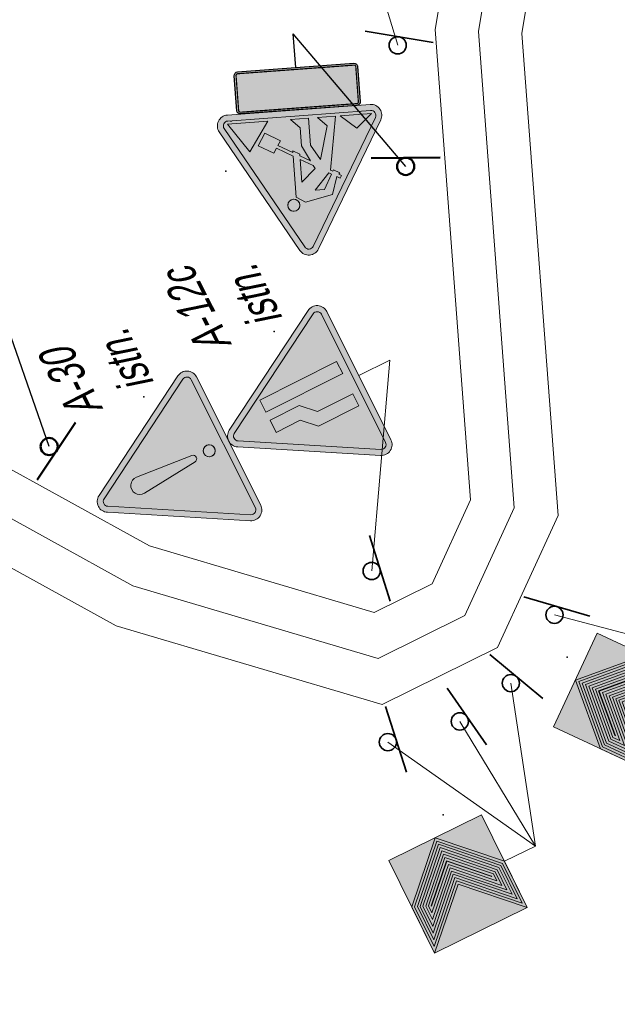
# Model space of a CAD drawing. Header units: metres. Extents: x 7599202 to 7605200, y 5484926 to 5487717.
# Tile 13 of 19: x 7603732 to 7603801, y 5485292 to 5485407. Entities that reach past the tile are written whole.
import ezdxf
from ezdxf.lldxf.tags import DXFTag

# ---------------------------------------------------------------- set-up
doc = ezdxf.new("R2010")
doc.units = ezdxf.units.M
doc.header["$MEASUREMENT"] = 0
doc.layers.get('0').update_dxf_attribs({"linetype": 'CONTINUOUS', "lineweight": 18})
doc.layers.add('0O', color=7, linetype='CONTINUOUS', lineweight=18)
doc.layers.add('0P', color=7, linetype='CONTINUOUS', lineweight=35)
doc.layers.add('_0', color=7, linetype='CONTINUOUS')
doc.layers.add('Znaki', color=7, linetype='CONTINUOUS')
doc.styles.get("Standard").update_dxf_attribs({"font": 'IC-isocp.shx', "width": 0.75, "oblique": 15})
tags = doc.linetypes.add('DASHDOT', pattern=[1, 0.5, -0.25, 0, -0.25]).pattern_tags.tags
tags[10:11] = [DXFTag(74, 4), DXFTag(75, 0), DXFTag(340, '0'), DXFTag(46, 1.0), DXFTag(50, 0.0), DXFTag(44, 0.0), DXFTag(45, 0.0)]
tags[8:9] = [DXFTag(74, 4), DXFTag(75, 0), DXFTag(340, '0'), DXFTag(46, 1.0), DXFTag(50, 0.0), DXFTag(44, 0.0), DXFTag(45, 0.0)]
tags[6:7] = [DXFTag(74, 4), DXFTag(75, 0), DXFTag(340, '0'), DXFTag(46, 1.0), DXFTag(50, 0.0), DXFTag(44, 0.0), DXFTag(45, 0.0)]
tags[4:5] = [DXFTag(74, 4), DXFTag(75, 0), DXFTag(340, '0'), DXFTag(46, 1.0), DXFTag(50, 0.0), DXFTag(44, 0.0), DXFTag(45, 0.0)]

# ---------------------------------------------------------------- blocks, each defined once
blk = doc.blocks.new('A014')
h = blk.add_hatch(color=1)
h.dxf.hatch_style = 1
edge = h.paths.add_edge_path()
edge.add_line((-4.159, 0), (4.159, 0))
edge.add_arc((4.159, 0.63), 0.63, 270, 390)
edge.add_line((4.704, 0.945), (0.546, 8.148))
edge.add_arc((0, 7.833), 0.63, 30, 150)
edge.add_line((-0.546, 8.148), (-4.704, 0.945))
edge.add_arc((-4.159, 0.63), 0.63, 150, 270)
edge = h.paths.add_edge_path(flags=16)
edge.add_line((-4.159, 0.35), (4.159, 0.35))
edge.add_arc((4.159, 0.63), 0.28, 270, 390)
edge.add_line((4.401, 0.77), (0.242, 7.973))
edge.add_arc((0, 7.833), 0.28, 30, 150)
edge.add_line((-0.242, 7.973), (-4.401, 0.77))
edge.add_arc((-4.159, 0.63), 0.28, 150, 270)
h = blk.add_hatch(color=2)
h.dxf.hatch_style = 1
edge = h.paths.add_edge_path()
edge.add_line((-4.159, 0.35), (4.159, 0.35))
edge.add_arc((4.159, 0.63), 0.28, 270, 390)
edge.add_line((4.401, 0.77), (0.242, 7.973))
edge.add_arc((0, 7.833), 0.28, 30, 150)
edge.add_line((-0.242, 7.973), (-4.401, 0.77))
edge.add_arc((-4.159, 0.63), 0.28, 150, 270)
h.paths.add_polyline_path([(0.131, 4.2), (0.131, 2.879), (-0.593, 3.287), (-0.687, 3.473)], flags=0)
h.paths.add_polyline_path([(-1.475, 3.783), (-1.616, 3.862), (-1.145, 4.725), (-0.606, 4.725)], flags=0)
edge = h.paths.add_edge_path(flags=16)
edge.add_arc((0.7, 5.512), 0.35, 0, 180)
edge.add_arc((0.7, 5.512), 0.35, 180, 360)
h.paths.add_polyline_path([(0.525, 5.053), (0, 5.381), (-1.597, 5.049), (-1.911, 4.028), (-2.1, 4.134), (-2.186, 3.982), (-2.037, 3.898), (-2.1, 3.833), (-1.742, 3.632), (-1.7, 3.709), (-1.581, 3.641), (-2.1, 0.525), (-1.05, 0.525), (-1.575, 1.05), (-1.05, 2.975), (-0.525, 2.1), (-0.525, 0.525), (0.525, 0.525), (0, 1.05), (0, 2.1), (-0.454, 3.008), (0.131, 2.679), (0.131, 2.578), (0.525, 2.357), (0.525, 2.457), (1.37, 1.982), (1.202, 1.713), (2.072, 1.216), (2.508, 1.913), (1.638, 2.41), (1.463, 2.13), (0.525, 2.658)], flags=16)
h.paths.add_polyline_path([(3.019, 2.231), (1.837, 0.525), (4.2, 0.525)], flags=16)
h.paths.add_polyline_path([(-3.281, 1.312), (-4.2, 0.525), (-2.363, 0.525)], flags=16)
h = blk.add_hatch(color=7)
h.dxf.hatch_style = 1
edge = h.paths.add_edge_path()
edge.add_arc((0.7, 5.512), 0.35, 0, 180)
edge.add_arc((0.7, 5.512), 0.35, 180, 360)
h.paths.add_polyline_path([(0.525, 5.053), (0, 5.381), (-1.597, 5.049), (-1.911, 4.028), (-2.1, 4.134), (-2.186, 3.982), (-2.037, 3.898), (-2.1, 3.833), (-1.742, 3.632), (-1.7, 3.709), (-1.581, 3.641), (-2.1, 0.525), (-1.05, 0.525), (-1.575, 1.05), (-1.05, 2.975), (-0.525, 2.1), (-0.525, 0.525), (0.525, 0.525), (0, 1.05), (0, 2.1), (-0.454, 3.008), (0.131, 2.679), (0.131, 2.578), (0.525, 2.357), (0.525, 2.457), (1.37, 1.982), (1.202, 1.713), (2.072, 1.216), (2.508, 1.913), (1.638, 2.41), (1.463, 2.13), (0.525, 2.658)])
h.paths.add_polyline_path([(3.019, 2.231), (1.837, 0.525), (4.2, 0.525)])
h.paths.add_polyline_path([(-3.281, 1.312), (-4.2, 0.525), (-2.363, 0.525)])
h.paths.add_polyline_path([(-1.475, 3.783), (-1.616, 3.862), (-1.145, 4.725), (-0.606, 4.725)], flags=16)
h.paths.add_polyline_path([(0.131, 4.2), (0.131, 2.879), (-0.593, 3.287), (-0.687, 3.473)], flags=16)
h = blk.add_hatch(color=2)
h.dxf.hatch_style = 1
h.paths.add_polyline_path([(-1.475, 3.783), (-1.616, 3.862), (-1.145, 4.725), (-0.606, 4.725)])
h.paths.add_polyline_path([(0.131, 4.2), (0.131, 2.879), (-0.593, 3.287), (-0.687, 3.473)])
at = {"color": 1, "elevation": 2}
blk.add_lwpolyline([(-4.159, 0), (4.159, 0, 0.57735), (4.704, 0.945), (0.546, 8.148, 0.57735), (-0.546, 8.148), (-4.704, 0.945, 0.57735)], format="xyb", close=True, dxfattribs=at)
at = {"color": 2, "elevation": 2}
for points in [[(-4.159, 0.35), (4.159, 0.35, 0.57735), (4.401, 0.77), (0.242, 7.973, 0.57735), (-0.242, 7.973), (-4.401, 0.77, 0.57735)], [(1.05, 5.512, -1), (0.35, 5.512, -1)]]:
    blk.add_lwpolyline(points, format="xyb", close=True, dxfattribs=at)
at = {"color": 7, "elevation": 2}
blk.add_lwpolyline([(1.05, 5.512, 1), (0.35, 5.512, 1)], format="xyb", close=True, dxfattribs=at)
for points in [[(-2.037, 3.898), (-2.186, 3.982), (-2.1, 4.134), (-1.911, 4.028), (-1.597, 5.049), (0, 5.381), (0.525, 5.053), (0.525, 2.658), (1.463, 2.13), (1.638, 2.41), (2.508, 1.913), (2.072, 1.216), (1.202, 1.713), (1.37, 1.982), (0.525, 2.457), (0.525, 2.357), (0.131, 2.578), (0.131, 2.679), (-0.454, 3.008), (0, 2.1), (0, 1.05), (0.525, 0.525), (-0.525, 0.525), (-0.525, 2.1), (-1.05, 2.975), (-1.575, 1.05), (-1.05, 0.525), (-2.1, 0.525), (-1.581, 3.641), (-1.7, 3.709), (-1.742, 3.632), (-2.1, 3.833)], [(0.525, 5.053), (0, 5.381), (-1.597, 5.049), (-1.911, 4.028), (-2.1, 4.134), (-2.186, 3.982), (-2.037, 3.898), (-2.1, 3.833), (-1.742, 3.632), (-1.7, 3.709), (-1.581, 3.641), (-2.1, 0.525), (-1.05, 0.525), (-1.575, 1.05), (-1.05, 2.975), (-0.525, 2.1), (-0.525, 0.525), (0.525, 0.525), (0, 1.05), (0, 2.1), (-0.454, 3.008), (0.131, 2.679), (0.131, 2.578), (0.525, 2.357), (0.525, 2.457), (1.37, 1.982), (1.202, 1.713), (2.072, 1.216), (2.508, 1.913), (1.638, 2.41), (1.463, 2.13), (0.525, 2.658)], [(-1.475, 3.783), (-0.606, 4.725), (-1.145, 4.725), (-1.616, 3.862)], [(-1.475, 3.783), (-1.616, 3.862), (-1.145, 4.725), (-0.606, 4.725)], [(-0.687, 3.473), (0.131, 4.2), (0.131, 2.879), (-0.593, 3.287)], [(0.131, 4.2), (0.131, 2.879), (-0.593, 3.287), (-0.687, 3.473)], [(1.837, 0.525), (3.019, 2.231), (4.2, 0.525)], [(3.019, 2.231), (1.837, 0.525), (4.2, 0.525)], [(-4.2, 0.525), (-3.281, 1.312), (-2.363, 0.525)], [(-3.281, 1.312), (-4.2, 0.525), (-2.363, 0.525)]]:
    blk.add_lwpolyline(points, close=True, dxfattribs=at)
at = {"color": 2, "elevation": 2}
for points in [[(0, 5.381), (0.525, 5.053), (0.525, 2.658), (1.463, 2.13), (1.638, 2.41), (2.508, 1.913), (2.072, 1.216), (1.202, 1.713), (1.37, 1.982), (0.525, 2.457), (0.525, 2.357), (0.131, 2.578), (0.131, 2.679), (-0.454, 3.008), (0, 2.1), (0, 1.05), (0.525, 0.525), (-0.525, 0.525), (-0.525, 2.1), (-1.05, 2.975), (-1.575, 1.05), (-1.05, 0.525), (-2.1, 0.525), (-1.581, 3.641), (-1.7, 3.709), (-1.742, 3.632), (-2.1, 3.833), (-2.037, 3.898), (-2.186, 3.982), (-2.1, 4.134), (-1.911, 4.028), (-1.597, 5.049)], [(-0.606, 4.725), (-1.475, 3.783), (-1.616, 3.862), (-1.145, 4.725)], [(0.131, 4.2), (0.131, 2.879), (-0.593, 3.287), (-0.687, 3.473)], [(3.019, 2.231), (4.2, 0.525), (1.837, 0.525)], [(-3.281, 1.312), (-2.363, 0.525), (-4.2, 0.525)]]:
    blk.add_lwpolyline(points, close=True, dxfattribs=at)
at = {"color": 7}
blk.add_circle((0.7, 5.512, 2), 0.35, dxfattribs=at)
blk = doc.blocks.new('A-14')
at = {"layer": '_0'}
blk.add_point((4.5, 3.25, 2), dxfattribs=at)
blk.add_blockref('A014', (0, 0))
blk = doc.blocks.new('U03AP')
h = blk.add_hatch(color=1)
h.dxf.hatch_style = 2
h.paths.add_polyline_path([(-3, 6), (0, 3), (-3, 0), (0, 0), (3, 3), (0, 6)])
h.paths.add_polyline_path([(-0.062, 5.85), (2.788, 3), (-0.062, 0.15), (-2.638, 0.15), (0.212, 3), (-2.638, 5.85)], flags=16)
h.paths.add_polyline_path([(-0.124, 5.7), (2.576, 3), (-0.124, 0.3), (-2.276, 0.3), (0.424, 3), (-2.276, 5.7)], flags=0)
h.paths.add_polyline_path([(-0.186, 5.55), (2.364, 3), (-0.186, 0.45), (-1.914, 0.45), (0.636, 3), (-1.914, 5.55)], flags=0)
h.paths.add_polyline_path([(-0.249, 5.4), (2.151, 3), (-0.249, 0.6), (-1.551, 0.6), (0.849, 3), (-1.551, 5.4)], flags=0)
h.paths.add_polyline_path([(-0.311, 5.25), (1.939, 3), (-0.311, 0.75), (-1.189, 0.75), (1.061, 3), (-1.189, 5.25)], flags=0)
h.paths.add_polyline_path([(-0.373, 5.1), (1.727, 3), (-0.373, 0.9), (-0.827, 0.9), (1.273, 3), (-0.827, 5.1)], flags=0)
h.paths.add_polyline_path([(-0.435, 4.95), (1.515, 3), (-0.435, 1.05), (-0.465, 1.05), (1.485, 3), (-0.465, 4.95)], flags=0)
h = blk.add_hatch(color=9)
h.dxf.hatch_style = 2
h.paths.add_polyline_path([(-3, 6), (-3, 0), (0, 3)])
h.paths.add_polyline_path([(3, 3), (3, 6), (0, 6)])
h.paths.add_polyline_path([(0, 0), (3, 0), (3, 3)])
at = {"color": 1, "elevation": 2}
for points in [[(0, 0), (3, 3), (0, 6), (-3, 6), (0, 3), (-3, 0)], [(3, 0), (-3, 0), (-3, 6), (3, 6)], [(-0.062, 0.15), (2.788, 3), (-0.062, 5.85), (-2.638, 5.85), (0.212, 3), (-2.638, 0.15)], [(-0.124, 0.3), (2.576, 3), (-0.124, 5.7), (-2.276, 5.7), (0.424, 3), (-2.276, 0.3)], [(-0.186, 0.45), (2.364, 3), (-0.186, 5.55), (-1.914, 5.55), (0.636, 3), (-1.914, 0.45)], [(-0.249, 0.6), (2.151, 3), (-0.249, 5.4), (-1.551, 5.4), (0.849, 3), (-1.551, 0.6)], [(-0.311, 0.75), (1.939, 3), (-0.311, 5.25), (-1.189, 5.25), (1.061, 3), (-1.189, 0.75)], [(-0.373, 0.9), (1.727, 3), (-0.373, 5.1), (-0.827, 5.1), (1.273, 3), (-0.827, 0.9)], [(-0.435, 1.05), (1.515, 3), (-0.435, 4.95), (-0.465, 4.95), (1.485, 3), (-0.465, 1.05)]]:
    blk.add_lwpolyline(points, close=True, dxfattribs=at)
blk = doc.blocks.new('U3aP')
at = {"layer": '_0'}
blk.add_point((4, 2, 2), dxfattribs=at)
blk.add_blockref('U03AP', (0, 0))
blk = doc.blocks.new('U-3cP')
at = {"linetype": 'Continuous'}
h = blk.add_hatch(color=9, dxfattribs=at)
h.dxf.hatch_style = 1
h.paths.add_polyline_path([(7599735.513, 5488086.084), (7599735.513, 5488091.884), (7599735.613, 5488091.884), (7599735.613, 5488086.084)])
h = blk.add_hatch(color=9, dxfattribs=at)
h.dxf.hatch_style = 1
h.paths.add_polyline_path([(7599741.513, 5488086.084), (7599741.513, 5488091.884), (7599741.613, 5488091.884), (7599741.613, 5488086.084)])
for p in [(7599732.563, 5488085.984, -4), (7599738.563, 5488085.984, -4), (7599744.563, 5488085.984, -4)]:
    blk.add_blockref('U3aP', p, dxfattribs=at)
blk = doc.blocks.new('A030')
h = blk.add_hatch(color=1)
h.dxf.hatch_style = 1
edge = h.paths.add_edge_path()
edge.add_line((-4.159, 0), (4.159, 0))
edge.add_arc((4.159, 0.63), 0.63, 270, 390)
edge.add_line((4.704, 0.945), (0.546, 8.148))
edge.add_arc((0, 7.833), 0.63, 30, 150)
edge.add_line((-0.546, 8.148), (-4.704, 0.945))
edge.add_arc((-4.159, 0.63), 0.63, 150, 270)
edge = h.paths.add_edge_path(flags=16)
edge.add_line((-4.159, 0.35), (4.159, 0.35))
edge.add_arc((4.159, 0.63), 0.28, 270, 390)
edge.add_line((4.401, 0.77), (0.242, 7.973))
edge.add_arc((0, 7.833), 0.28, 30, 150)
edge.add_line((-0.242, 7.973), (-4.401, 0.77))
edge.add_arc((-4.159, 0.63), 0.28, 150, 270)
h = blk.add_hatch(color=2)
h.dxf.hatch_style = 1
edge = h.paths.add_edge_path()
edge.add_line((-4.159, 0.35), (4.159, 0.35))
edge.add_arc((4.159, 0.63), 0.28, 270, 390)
edge.add_line((4.401, 0.77), (0.242, 7.973))
edge.add_arc((0, 7.833), 0.28, 30, 150)
edge.add_line((-0.242, 7.973), (-4.401, 0.77))
edge.add_arc((-4.159, 0.63), 0.28, 150, 270)
edge = h.paths.add_edge_path(flags=16)
edge.add_arc((0, 5.775), 0.525, 354.7841, 545.2159)
edge.add_line((-0.523, 5.727), (-0.209, 2.291))
edge.add_arc((0, 2.31), 0.21, 185.2159, 354.7841)
edge.add_line((0.209, 2.291), (0.523, 5.727))
edge = h.paths.add_edge_path(flags=16)
edge.add_arc((0, 1.26), 0.35, 180, 360)
edge.add_arc((0, 1.26), 0.35, 0, 180)
h = blk.add_hatch(color=7)
h.dxf.hatch_style = 1
edge = h.paths.add_edge_path()
edge.add_arc((0, 5.775), 0.525, 354.7841, 545.2159)
edge.add_line((-0.523, 5.727), (-0.209, 2.291))
edge.add_arc((0, 2.31), 0.21, 185.2159, 354.7841)
edge.add_line((0.209, 2.291), (0.523, 5.727))
edge = h.paths.add_edge_path()
edge.add_arc((0, 1.26), 0.35, 180, 360)
edge.add_arc((0, 1.26), 0.35, 0, 180)
at = {"color": 1, "elevation": 2}
blk.add_lwpolyline([(-4.159, 0), (4.159, 0, 0.57735), (4.704, 0.945), (0.546, 8.148, 0.57735), (-0.546, 8.148), (-4.704, 0.945, 0.57735)], format="xyb", close=True, dxfattribs=at)
at = {"color": 2, "elevation": 2}
for points in [[(-4.159, 0.35), (4.159, 0.35, 0.57735), (4.401, 0.77), (0.242, 7.973, 0.57735), (-0.242, 7.973), (-4.401, 0.77, 0.57735)], [(0.523, 5.727), (0.209, 2.291, -0.912871), (-0.209, 2.291), (-0.523, 5.727, -1.095445)], [(0.35, 1.26, -1), (-0.35, 1.26, -1)]]:
    blk.add_lwpolyline(points, format="xyb", close=True, dxfattribs=at)
at = {"color": 7, "elevation": 2}
for points in [[(0.209, 2.291), (0.523, 5.727, 1.095445), (-0.523, 5.727), (-0.209, 2.291, 0.912871)], [(0.523, 5.727, 1.095445), (-0.523, 5.727), (-0.209, 2.291, 0.912871), (0.209, 2.291)], [(-0.35, 1.26, 1), (0.35, 1.26, 1)]]:
    blk.add_lwpolyline(points, format="xyb", close=True, dxfattribs=at)
at = {"color": 7}
blk.add_circle((0, 1.26, 2), 0.35, dxfattribs=at)
blk = doc.blocks.new('A-30')
at = {"layer": '_0'}
blk.add_point((4.5, 3.25, 2), dxfattribs=at)
blk.add_blockref('A030', (0, 0))
blk = doc.blocks.new('A012c')
h = blk.add_hatch(color=1)
h.dxf.hatch_style = 1
edge = h.paths.add_edge_path()
edge.add_line((-4.159, 0), (4.159, 0))
edge.add_arc((4.159, 0.63), 0.63, 270, 390)
edge.add_line((4.704, 0.945), (0.546, 8.148))
edge.add_arc((0, 7.833), 0.63, 30, 150)
edge.add_line((-0.546, 8.148), (-4.704, 0.945))
edge.add_arc((-4.159, 0.63), 0.63, 150, 270)
edge = h.paths.add_edge_path(flags=16)
edge.add_line((-4.159, 0.35), (4.159, 0.35))
edge.add_arc((4.159, 0.63), 0.28, 270, 390)
edge.add_line((4.401, 0.77), (0.242, 7.973))
edge.add_arc((0, 7.833), 0.28, 30, 150)
edge.add_line((-0.242, 7.973), (-4.401, 0.77))
edge.add_arc((-4.159, 0.63), 0.28, 150, 270)
h = blk.add_hatch(color=2)
h.dxf.hatch_style = 1
edge = h.paths.add_edge_path()
edge.add_line((-4.159, 0.35), (4.159, 0.35))
edge.add_arc((4.159, 0.63), 0.28, 270, 390)
edge.add_line((4.401, 0.77), (0.242, 7.973))
edge.add_arc((0, 7.833), 0.28, 30, 150)
edge.add_line((-0.242, 7.973), (-4.401, 0.77))
edge.add_arc((-4.159, 0.63), 0.28, 150, 270)
h.paths.add_polyline_path([(0, 3.874), (0, 5.775), (-0.787, 5.775), (-0.787, 4.2), (-1.575, 3.413), (-1.575, 0.788), (-0.787, 0.788), (-0.787, 3.086)], flags=16)
h.paths.add_polyline_path([(1.312, 5.775), (0.525, 5.775), (0.525, 0.788), (1.312, 0.788)], flags=16)
h = blk.add_hatch(color=7)
h.dxf.hatch_style = 1
h.paths.add_polyline_path([(0, 3.874), (0, 5.775), (-0.787, 5.775), (-0.787, 4.2), (-1.575, 3.413), (-1.575, 0.788), (-0.787, 0.788), (-0.787, 3.086)])
h.paths.add_polyline_path([(1.312, 5.775), (0.525, 5.775), (0.525, 0.788), (1.312, 0.788)])
at = {"color": 1, "elevation": 2}
blk.add_lwpolyline([(-4.159, 0), (4.159, 0, 0.57735), (4.704, 0.945), (0.546, 8.148, 0.57735), (-0.546, 8.148), (-4.704, 0.945, 0.57735)], format="xyb", close=True, dxfattribs=at)
at = {"color": 2, "elevation": 2}
blk.add_lwpolyline([(-4.159, 0.35), (4.159, 0.35, 0.57735), (4.401, 0.77), (0.242, 7.973, 0.57735), (-0.242, 7.973), (-4.401, 0.77, 0.57735)], format="xyb", close=True, dxfattribs=at)
at = {"color": 7, "elevation": 2}
for points in [[(0, 5.775), (0, 3.874), (-0.787, 3.086), (-0.787, 0.788), (-1.575, 0.788), (-1.575, 3.413), (-0.787, 4.2), (-0.787, 5.775)], [(0, 3.874), (0, 5.775), (-0.787, 5.775), (-0.787, 4.2), (-1.575, 3.413), (-1.575, 0.788), (-0.787, 0.788), (-0.787, 3.086)], [(0.525, 0.788), (0.525, 5.775), (1.312, 5.775), (1.312, 0.788)], [(1.312, 5.775), (0.525, 5.775), (0.525, 0.788), (1.312, 0.788)]]:
    blk.add_lwpolyline(points, close=True, dxfattribs=at)
at = {"color": 2, "elevation": 2}
for points in [[(0, 5.775), (0, 3.874), (-0.787, 3.086), (-0.787, 0.788), (-1.575, 0.788), (-1.575, 3.413), (-0.787, 4.2), (-0.787, 5.775)], [(0.525, 5.775), (1.312, 5.775), (1.312, 0.788), (0.525, 0.788)]]:
    blk.add_lwpolyline(points, close=True, dxfattribs=at)
blk = doc.blocks.new('A-12c')
at = {"layer": '_0'}
blk.add_point((4.5, 3.25, 2), dxfattribs=at)
blk.add_blockref('A012c', (0, 0))

msp = doc.modelspace()

# ---------------------------------------------------------------- hatches: boundary and pattern name
at = {"layer": 'Znaki'}
h = msp.add_hatch(color=7, dxfattribs=at)
h.paths.add_polyline_path([(7603756.82, 5485400.24), (7603757.12, 5485396.19, 0.414214), (7603757.56, 5485395.81), (7603771.05, 5485396.8, 0.414214), (7603771.44, 5485397.25), (7603771.14, 5485401.3, 0.414214), (7603770.69, 5485401.69), (7603757.2, 5485400.69, 0.414214)])
h.paths.add_polyline_path([(7603757.02, 5485400.26), (7603757.32, 5485396.21, 0.414214), (7603757.55, 5485396.01), (7603771.04, 5485397.01, 0.414214), (7603771.23, 5485397.24), (7603770.93, 5485401.29, 0.414214), (7603770.71, 5485401.48), (7603757.22, 5485400.48, 0.414214)], flags=16)
msp.add_hatch(color=2, dxfattribs=at).paths.add_polyline_path([(7603757.02, 5485400.26), (7603757.32, 5485396.21, 0.414214), (7603757.55, 5485396.01), (7603771.04, 5485397.01, 0.414214), (7603771.23, 5485397.24), (7603770.93, 5485401.29, 0.414214), (7603770.71, 5485401.48), (7603757.22, 5485400.48, 0.414214)])

# ---------------------------------------------------------------- linework, layer by layer
at = {"color": 5, "linetype": 'Continuous'}
for points in [[(7603547.02, 5485563.2), (7603592.45, 5485524.64), (7603624.75, 5485515.46), (7603640.77, 5485504.13), (7603652.11, 5485485.67), (7603661.87, 5485458.2), (7603664.14, 5485432.8), (7603668.74, 5485415.05), (7603677.54, 5485400.85), (7603701.77, 5485375.81), (7603728.1, 5485356.05), (7603746.96, 5485345.65), (7603773.06, 5485337.93), (7603779.8, 5485341.26), (7603784.26, 5485350.99), (7603780.16, 5485405.6), (7603783.85, 5485427.8), (7603792.1, 5485443.49), (7603802.65, 5485455.06), (7603827.21, 5485470.33), (7603861.75, 5485483.24), (7603905.88, 5485495.74), (7603938.89, 5485498.14), (7604010.69, 5485486.23)], [(7603542.53, 5485553.89), (7603587.63, 5485515.61), (7603620.37, 5485506.31), (7603633.33, 5485497.15), (7603643.04, 5485481.33), (7603652.02, 5485456.05), (7603654.26, 5485431.08), (7603659.44, 5485411.08), (7603669.61, 5485394.67), (7603695.13, 5485368.29), (7603722.66, 5485347.63), (7603743.08, 5485336.37), (7603773.98, 5485327.23), (7603787.41, 5485333.87), (7603794.43, 5485349.17), (7603790.23, 5485405.15), (7603793.45, 5485424.57), (7603800.35, 5485437.7), (7603809.11, 5485447.3), (7603831.64, 5485461.31), (7603864.87, 5485473.73), (7603907.62, 5485485.84), (7603938.43, 5485488.08), (7604008.92, 5485476.38)]]:
    msp.add_lwpolyline(points, dxfattribs=at)
at = {"color": 5, "linetype": 'DASHDOT', "ltscale": 10}
msp.add_lwpolyline([(7603540.84, 5485561.89), (7603590.04, 5485520.13), (7603622.56, 5485510.88), (7603637.05, 5485500.64), (7603647.57, 5485483.5), (7603656.94, 5485457.12), (7603659.2, 5485431.94), (7603664.09, 5485413.06), (7603673.58, 5485397.76), (7603698.45, 5485372.05), (7603725.38, 5485351.84), (7603745.02, 5485341.01), (7603773.52, 5485332.58), (7603783.6, 5485337.57), (7603789.34, 5485350.08), (7603785.19, 5485405.37), (7603788.65, 5485426.19), (7603796.22, 5485440.6), (7603805.88, 5485451.18), (7603829.42, 5485465.82), (7603863.31, 5485478.48), (7603906.75, 5485490.79), (7603938.66, 5485493.11), (7604009.81, 5485481.31)], dxfattribs=at)
at = {"layer": '0O'}
for p, q in [((7603768.35, 5485428.58), (7603775.8, 5485403.78)), ((7603771.29, 5485365.42), (7603774.87, 5485367.21)), ((7603774.87, 5485367.21), (7603772.78, 5485342.74)), ((7603816.99, 5485331.54), (7603794.01, 5485337.65)), ((7603791.79, 5485310.8, -2), (7603788.94, 5485329.72, -2)), ((7603791.79, 5485310.8, -2), (7603783.01, 5485325.27, -2)), ((7603791.79, 5485310.8, -2), (7603774.66, 5485322.87, -2)), ((7603788.2, 5485309.03, -2), (7603791.79, 5485310.8, -2))]:
    msp.add_line(p, q, dxfattribs=at)
at = {"layer": '0P'}
for p, q in [((7603779.91, 5485404.1), (7603772.02, 5485405.43)), ((7603774.94, 5485339.23), (7603772.53, 5485346.85)), ((7603798.13, 5485337.49), (7603790.45, 5485339.73)), ((7603792.65, 5485327.92, -2), (7603786.52, 5485333.06, -2)), ((7603786.12, 5485322.57, -2), (7603781.54, 5485329.13, -2)), ((7603776.83, 5485319.36, -2), (7603774.4, 5485326.99, -2))]:
    msp.add_line(p, q, dxfattribs=at)
for centre in [(7603775.8, 5485403.78), (7603772.78, 5485342.74), (7603794.01, 5485337.65), (7603788.94, 5485329.72, -2), (7603783.01, 5485325.27, -2), (7603774.66, 5485322.87, -2)]:
    msp.add_circle(centre, 1, dxfattribs=at)
at = {"layer": 'Znaki', "color": 1}
for p, q in [((7603763.95, 5485401.19), (7603763.66, 5485405.11)), ((7603776.73, 5485389.72), (7603763.66, 5485405.11)), ((7603735.31, 5485357.19), (7603728.87, 5485375.64))]:
    msp.add_line(p, q, dxfattribs=at)
at = {"layer": 'Znaki', "color": 1, "lineweight": 50}
for p, q in [((7603780.72, 5485390.76), (7603772.72, 5485390.67)), ((7603733.92, 5485353.31), (7603738.36, 5485359.97))]:
    msp.add_line(p, q, dxfattribs=at)
at = {"layer": 'Znaki', "color": 7}
msp.add_lwpolyline([(7603771.14, 5485401.3), (7603771.44, 5485397.25, -0.414214), (7603771.05, 5485396.8), (7603757.56, 5485395.81, -0.414214), (7603757.12, 5485396.19), (7603756.82, 5485400.24, -0.414214), (7603757.2, 5485400.69), (7603770.69, 5485401.69, -0.414214)], format="xyb", close=True, dxfattribs=at)
at = {"layer": 'Znaki', "color": 2, "const_width": 0.14}
msp.add_lwpolyline([(7603770.93, 5485401.29), (7603771.23, 5485397.24, -0.414214), (7603771.04, 5485397.01), (7603757.55, 5485396.01, -0.414214), (7603757.32, 5485396.21), (7603757.02, 5485400.26, -0.414214), (7603757.22, 5485400.48), (7603770.71, 5485401.48, -0.414214)], format="xyb", close=True, dxfattribs=at)
at = {"layer": 'Znaki', "color": 1, "lineweight": 50}
for centre in [(7603776.73, 5485389.72), (7603735.31, 5485357.19)]:
    msp.add_circle(centre, 1, dxfattribs=at)
at = {"layer": 'Znaki', "lineweight": 13}
msp.add_point((7603756.45, 5485394.95), dxfattribs=at)

# ---------------------------------------------------------------- block references
at = {"linetype": 'Continuous', "xscale": 2, "yscale": 2, "zscale": 2}
for name, p, rotation in [('A-14', (7603764.31, 5485396.3, -4), 184.2370218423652), ('A-12c', (7603771.29, 5485365.42, -4), 116.6156685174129), ('A-30', (7603756.16, 5485357.83, -4), 116.6156685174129), ('U-3cP', (26017585.63, 9011447.34, 4), 155.0059303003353), ('U3aP', (7603788.2, 5485309.03, -6), 116.2237069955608)]:
    msp.add_blockref(name, p, dxfattribs=dict(at, rotation=rotation))

# ---------------------------------------------------------------- texts
at = {"layer": '0O', "char_height": 4, "width": 69.5411, "attachment_point": 1, "rotation": 116.6157}
for s, insert in [('A{\\Fic-isocp.shx|c1;-12c\\Pistn.}', (7603752.97, 5485367.26, 0)), ('A{\\Fic-isocp.shx|c1;-30\\Pistn.}', (7603738.04, 5485359.78, 0))]:
    msp.add_mtext(s, dxfattribs=dict(at, insert=insert))

doc.saveas('drawing.dxf')
